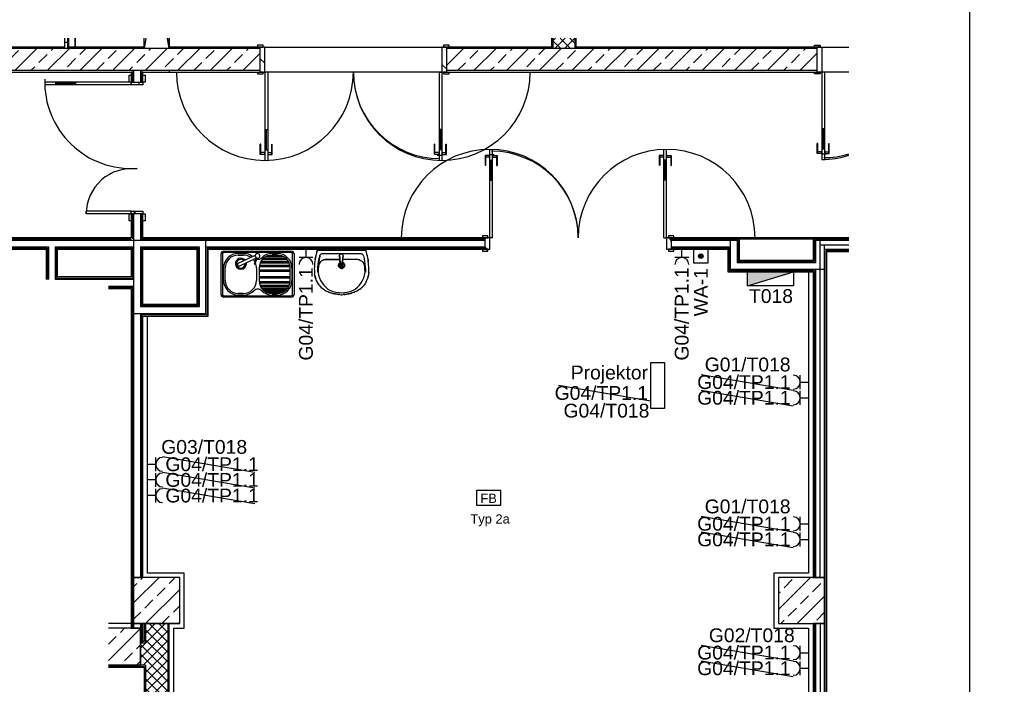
# Model space of a CAD drawing. Header units: millimetres. Extents: x 17842 to 101027, y -6186 to 35801.
# Tile 12 of 14: x 53664 to 64350, y -784 to 6433. Entities that reach past the tile are written whole.
import ezdxf

# ---------------------------------------------------------------- set-up
doc = ezdxf.new("R2010")
doc.units = ezdxf.units.MM
for name, color, linetype, lineweight in [('A-01$0$A-DOOR', 1, 'Continuous', 5), ('A-01$0$A-DOOR-FRAM', 1, 'Continuous', 5), ('Kanał', 30, 'Continuous', 30)]:
    doc.layers.add(name, color=color, linetype=linetype, lineweight=lineweight)
for name, color, linetype in [('Gniazda', 1, 'Continuous'), ('Oświetlenie', 5, 'Continuous'), ('TT-TR-L', 3, 'Continuous')]:
    doc.layers.add(name, color=color, linetype=linetype)
doc.styles.add('CMBiN-E-S-1007-01$0$Standard', font='arial.ttf')
doc.styles.get("Standard").update_dxf_attribs({"font": 'arial.ttf'})
doc.styles.add('XF-siła-000-05$0$ROMANS', font='ROMANS.SHX')
pattern_1 = [(45, (0, 0), (-176.776, 176.776), []), (45, (176.78, 0), (-176.776, 176.776), [125, -62.5])]
pattern_2 = [(45, (0, 0), (-53.03301, 53.03301), []), (135, (0, 0), (-53.03301, -53.03301), [])]
pattern_3 = [(108.435, (99.06, 1e-11), (-381.00075, 761.99916), [144.579, -1060.248]), (139.399, (53.34, 137.16), (-2286.00951, 1904.988332), [70.253, -3442.394]), (136.848, (381, 182.88), (-5715.0361357, 5333.9611315), [167.12, -8188.863]), (109.983, (259.08, 297.18), (-1142.994419, 3048.002439), [89.19, -4370.301]), (90, (228.6, 1e-11), (-381, 381), [76.2, -304.8]), (118.443, (228.6, 76.2), (2667.0058317, -4952.9965568), [207.986, -10191.291]), (84.289, (129.54, 259.08), (-381.024388, -3428.996846), [76.58, -3752.423]), (129.806, (137.16, 335.28), (1524.01458, -1904.988895), [59.514, -2916.191])]
pattern_4 = [(108.435, (99.06, 2e-11), (-381.00075, 761.99916), [144.579, -1060.248]), (139.399, (53.34, 137.16), (-2286.00951, 1904.988332), [70.253, -3442.394]), (136.848, (381, 182.88), (-5715.0361357, 5333.9611315), [167.12, -8188.863]), (109.983, (259.08, 297.18), (-1142.994419, 3048.002439), [89.19, -4370.301]), (90, (228.6, 2e-11), (-381, 381), [76.2, -304.8]), (118.443, (228.6, 76.2), (2667.0058317, -4952.9965568), [207.986, -10191.291]), (84.289, (129.54, 259.08), (-381.024388, -3428.996846), [76.58, -3752.423]), (129.806, (137.16, 335.28), (1524.01458, -1904.988895), [59.514, -2916.191])]
pattern_5 = [(108.435, (99.06, 1e-11), (-381.00075, 761.99916), [144.579, -1060.248]), (139.399, (53.34, 137.16), (-2286.00951, 1904.988332), [70.253, -3442.394]), (136.848, (381, 182.88), (-5715.0361357, 5333.9611315), [167.12, -8188.863]), (109.983, (259.08, 297.18), (-1142.994419, 3048.002439), [89.19, -4370.301]), (90, (228.6, 1e-11), (-381, 381), [76.2, -304.8]), (118.443, (228.6, 76.2), (2667.0058317, -4952.9965568), [207.986, -10191.291]), (84.289, (129.54, 259.08), (-381.024388, -3428.996846), [76.58, -3752.423]), (129.806, (137.16, 335.28), (1524.01458, -1904.988895), [59.514, -2916.191])]

msp = doc.modelspace()

# ---------------------------------------------------------------- hatches: boundary and pattern name
h = msp.add_hatch()
h.set_pattern_fill('FP_104', color=256, angle=90, style=0, pattern_type=2)
h.set_pattern_definition([(180, (-7003, 54186.5), (-1e-11, -3000), [])])
h.paths.add_polyline_path([(54161, 6120), (54186, 6120), (54186, 7871), (54151, 7870), (54151, 6120), (54159, 6120)], flags=0)
h = msp.add_hatch()
h.set_pattern_fill('FP_1', color=256, style=0, pattern_type=2)
h.set_pattern_definition(pattern_1)
h.paths.add_polyline_path([(54283, 5880), (56275, 5880), (56275, 6120), (52353, 6120), (52353, 5880), (53997, 5880)])
h.paths.add_polyline_path([(51278, 5880), (51278, 6120), (50410, 6120), (50410, 5880), (50570, 5880)])
h = msp.add_hatch()
h.set_pattern_fill('FP_45', color=256, style=0, pattern_type=2)
h.set_pattern_definition(pattern_5)
h.paths.add_polyline_path([(58295, 5865), (58295, 6135), (58245, 6135), (58245, 5865)], flags=0)
h.paths.add_polyline_path([(56325, 5865), (56325, 6135), (56275, 6135), (56275, 5865)], flags=0)
h = msp.add_hatch()
h.set_pattern_fill('FP_42', color=256, angle=180, style=0, pattern_type=2)
h.set_pattern_definition([(108.435, (99.06, 2e-11), (-381.00075, 761.99916), [144.579, -1060.248]), (139.399, (53.34, 137.16), (-2286.00951, 1904.988332), [70.253, -3442.394]), (136.848, (381, 182.88), (-5715.0361357, 5333.9611315), [167.12, -8188.863]), (109.983, (259.08, 297.18), (-1142.994419, 3048.002439), [89.19, -4370.301]), (90, (228.6, 2e-11), (-381, 381), [76.2, -304.8]), (118.443, (228.6, 76.2), (2667.0058317, -4952.9965568), [207.986, -10191.291]), (84.289, (129.54, 259.08), (-381.024388, -3428.996846), [76.58, -3752.423]), (129.806, (137.16, 335.28), (1524.01458, -1904.988895), [59.514, -2916.191])])
h.paths.add_polyline_path([(64350, 5845), (64350, 5865), (64290, 5865), (64290, 5845)], flags=0)
h.paths.add_polyline_path([(62290, 5845), (62350, 5845), (62350, 5865), (62290, 5865)], flags=0)
h.paths.add_polyline_path([(62290, 6135), (62350, 6135), (62350, 6155), (62290, 6155)], flags=0)
h.paths.add_polyline_path([(64320, 6135), (64350, 6135), (64350, 6155), (64290, 6155), (64290, 6135)], flags=0)
h = msp.add_hatch()
h.set_pattern_fill('FP_46', color=256, angle=270, style=0, pattern_type=2)
h.set_pattern_definition(pattern_4)
h.paths.add_polyline_path([(54976, 4325), (55000, 4325), (55000, 4355), (54875, 4355), (54875, 4325)], flags=0)
h.paths.add_polyline_path([(54934, 5725), (55000, 5725), (55000, 5755), (54875, 5755), (54875, 5725), (54900, 5725)], flags=0)
h = msp.add_hatch()
h.set_pattern_fill('FP_36', color=256, angle=180, style=0, pattern_type=2)
h.set_pattern_definition(pattern_3)
h.paths.add_polyline_path([(60705, 3920), (60765, 3920), (60765, 3940), (60705, 3940)], flags=0)
h.paths.add_polyline_path([(58685, 3920), (58745, 3920), (58745, 3940), (58685, 3940)], flags=0)
h.paths.add_polyline_path([(58685, 4065), (58745, 4065), (58745, 4085), (58685, 4085)], flags=0)
h.paths.add_polyline_path([(60705, 4065), (60765, 4065), (60765, 4085), (60705, 4085), (60705, 4066)], flags=0)
h = msp.add_hatch()
h.set_pattern_fill('FP_36', color=256, angle=180, style=0, pattern_type=2)
h.set_pattern_definition(pattern_3)
h.paths.add_polyline_path([(60685, 3940), (60735, 3940), (60735, 4065), (60685, 4065), (60685, 3965)], flags=0)
h.paths.add_polyline_path([(58765, 3940), (58765, 4065), (58715, 4065), (58715, 3940)], flags=0)
h = msp.add_hatch()
h.set_pattern_fill('FP_1', color=256, style=0, pattern_type=2)
h.set_pattern_definition(pattern_1)
h.paths.add_polyline_path([(54987, -125), (55400, -125), (55400, 375), (54900, 375), (54900, -125), (54979, -125)], flags=0)
h = msp.add_hatch()
h.set_pattern_fill('FP_1', color=256, style=0, pattern_type=2)
h.set_pattern_definition(pattern_1)
h.paths.add_polyline_path([(62275, -125), (62400, -125), (62400, 375), (61900, 375), (61900, -125)], flags=0)
h = msp.add_hatch()
h.set_pattern_fill('FP_13', color=256, style=0, pattern_type=2)
h.set_pattern_definition(pattern_2)
h.paths.add_polyline_path([(55030, -4149), (55270, -4140), (55270, -125), (55030, -125), (55030, -4134)], flags=0)
h = msp.add_hatch()
h.set_pattern_fill('FP_13', color=256, style=0, pattern_type=2)
h.set_pattern_definition(pattern_2)
h.paths.add_polyline_path([(55030, -575), (55030, -335), (54975, -335), (54975, -575), (55015, -575)], flags=0)
at = {"layer": 'A-01$0$A-DOOR'}
h = msp.add_hatch(dxfattribs=at)
h.set_pattern_fill('FP_45', color=256, style=0, pattern_type=2)
h.set_pattern_definition(pattern_5)
h.paths.add_polyline_path([(56245, 5845), (56305, 5845), (56305, 5865), (56245, 5865)], flags=0)
h.paths.add_polyline_path([(58325, 5845), (58325, 5865), (58265, 5865), (58265, 5845), (58295, 5845)], flags=0)
h.paths.add_polyline_path([(58295, 6135), (58325, 6135), (58325, 6155), (58265, 6155), (58265, 6135)], flags=0)
h.paths.add_polyline_path([(56245, 6135), (56305, 6135), (56305, 6155), (56245, 6155)], flags=0)
at = {"layer": 'A-01$0$A-DOOR-FRAM'}
h = msp.add_hatch(dxfattribs=at)
h.set_pattern_fill('FP_46', color=256, angle=270, style=0, pattern_type=2)
h.set_pattern_definition(pattern_4)
h.paths.add_polyline_path([(54850, 4249), (54875, 4249), (54875, 4325), (54850, 4325)], flags=0)
h.paths.add_polyline_path([(54875, 5755), (54875, 5831), (54850, 5831), (54850, 5755)], flags=0)
h = msp.add_hatch(dxfattribs=at)
h.set_pattern_fill('FP_46', color=256, angle=270, style=0, pattern_type=2)
h.set_pattern_definition(pattern_4)
h.paths.add_polyline_path([(55025, 4249), (55025, 4325), (55000, 4325), (55000, 4249)], flags=0)
h.paths.add_polyline_path([(55000, 5755), (55025, 5755), (55025, 5831), (55000, 5831)], flags=0)
at = {"layer": 'Oświetlenie'}
msp.add_hatch(color=256, dxfattribs=at).paths.add_polyline_path([(62063, 3694), (61563, 3694), (61563, 3544)])
at = {"layer": 'TT-TR-L', "transparency": 33554687}
h = msp.add_hatch(color=256, dxfattribs=at)
h.dxf.hatch_style = 1
edge = h.paths.add_edge_path()
edge.add_arc((61056, 3865), 25, 0, 360)

# ---------------------------------------------------------------- linework, layer by layer
for p, q in [((63977, -6186), (63977, 8664)), ((54151, 6233), (54151, 6120)), ((54186, 6120), (54186, 6233)), ((54192, 6135), (54192, 6233)), ((54192, 6233), (54192, 6135)), ((54266, 6135), (54266, 6233)), ((54266, 6233), (54266, 6135)), ((55015, 6120), (55015, 6233)), ((55015, 6120), (55015, 6233)), ((55032, 6233), (55015, 6120)), ((55285, 6120), (55268, 6233)), ((55285, 6120), (55285, 6233)), ((55285, 6233), (55285, 6120)), ((59435, 6233), (59435, 6135)), ((59450, 6233), (59450, 6120)), ((59690, 6233), (59690, 6120)), ((59705, 6135), (59705, 6233)), ((54151, 6135), (52353, 6135)), ((56275, 6120), (52353, 6120)), ((55015, 6135), (54186, 6135)), ((55285, 6120), (55015, 6120)), ((56275, 6135), (55285, 6135)), ((56305, 6155), (56245, 6155)), ((56245, 6155), (56245, 6135)), ((56275, 5865), (56275, 6135)), ((56275, 6135), (56305, 6135)), ((56325, 6135), (56275, 6135)), ((56305, 6135), (56305, 6155)), ((56325, 6135), (58245, 6135)), ((56325, 5865), (56325, 6135)), ((58295, 6135), (58245, 6135)), ((58245, 6135), (58245, 5865)), ((58325, 6155), (58265, 6155)), ((58265, 6155), (58265, 6135)), ((58265, 6135), (58295, 6135)), ((59450, 6135), (58295, 6135)), ((58295, 6135), (58295, 5865)), ((62320, 6120), (58295, 6120)), ((58325, 6135), (58325, 6155)), ((62320, 6135), (59690, 6135)), ((62290, 6155), (62350, 6155)), ((62290, 6135), (62290, 6155)), ((62320, 5865), (62320, 6135)), ((62350, 6135), (62320, 6135)), ((62320, 6135), (62370, 6135)), ((62350, 6155), (62350, 6135)), ((62370, 6135), (62661, 6135)), ((62370, 6135), (62370, 5865)), ((56275, 5880), (52353, 5880)), ((54900, 5880), (54900, 5755)), ((54975, 5880), (54975, 5755)), ((55285, 5880), (55285, 5865)), ((62320, 5880), (58295, 5880)), ((52353, 5865), (54875, 5865)), ((54850, 5831), (54875, 5831)), ((54850, 5755), (54850, 5831)), ((54875, 5865), (54875, 5755)), ((54900, 5865), (54875, 5865)), ((54887, 5865), (54887, 5755)), ((55000, 5865), (54975, 5865)), ((54987, 5865), (54987, 5755)), ((55000, 5865), (56275, 5865)), ((55000, 5755), (55000, 5865)), ((55000, 5831), (55025, 5831)), ((55025, 5831), (55025, 5755)), ((56245, 5865), (56245, 5845)), ((56245, 5845), (56305, 5845)), ((56305, 5865), (56275, 5865)), ((56275, 5865), (56325, 5865)), ((56305, 5845), (56305, 5865)), ((58245, 5865), (56325, 5865)), ((56325, 5865), (56325, 4905)), ((56355, 5865), (56325, 5865)), ((56355, 5865), (56355, 4905)), ((58215, 5865), (58215, 4905)), ((58215, 5865), (58245, 5865)), ((58245, 5865), (58245, 4905)), ((58245, 5865), (58295, 5865)), ((58295, 5865), (58265, 5865)), ((58265, 5865), (58265, 5845)), ((58265, 5845), (58325, 5845)), ((58295, 5865), (62320, 5865)), ((58325, 5845), (58325, 5865)), ((62290, 5845), (62290, 5865)), ((62350, 5845), (62290, 5845)), ((62320, 5865), (62350, 5865)), ((62370, 5865), (62320, 5865)), ((62350, 5865), (62350, 5845)), ((62370, 5865), (62370, 4915)), ((62400, 5865), (62370, 5865)), ((62661, 5865), (62370, 5865)), ((62400, 5865), (62400, 4915)), ((53935, 5755), (53935, 5725)), ((54875, 5755), (53935, 5755)), ((54875, 5725), (53935, 5725)), ((54051, 5755), (54051, 5725)), ((54270, 5740), (54051, 5740)), ((54270, 5755), (54270, 5725)), ((54875, 5755), (54850, 5755)), ((54875, 5755), (55000, 5755)), ((54875, 5755), (54875, 5725)), ((54875, 5725), (54875, 5755)), ((55000, 5725), (54875, 5725)), ((55000, 5755), (55000, 5725)), ((55025, 5755), (55000, 5755)), ((56325, 5240), (56355, 5240)), ((56340, 5240), (56340, 5021)), ((58245, 5240), (58215, 5240)), ((58230, 5240), (58230, 5021)), ((62370, 5250), (62400, 5250)), ((62385, 5250), (62385, 5031)), ((56280, 5080), (56275, 5080)), ((56275, 4970), (56275, 5080)), ((56280, 4970), (56280, 5080)), ((56400, 4970), (56400, 5080)), ((56405, 4970), (56405, 5080)), ((58170, 5080), (58165, 5080)), ((58165, 4970), (58165, 5080)), ((58170, 4970), (58170, 5080)), ((58290, 5080), (58295, 5080)), ((58290, 4970), (58290, 5080)), ((58295, 4970), (58295, 5080)), ((58765, 4065), (58765, 5025)), ((58795, 4065), (58795, 5025)), ((60655, 4065), (60655, 5025)), ((60685, 4065), (60685, 5025)), ((62325, 5090), (62320, 5090)), ((62320, 4980), (62320, 5090)), ((62325, 4980), (62325, 5090)), ((62370, 5031), (62400, 5031)), ((62445, 5090), (62450, 5090)), ((62445, 4980), (62445, 5090)), ((62450, 4980), (62450, 5090)), ((56322, 4970), (56275, 4970)), ((56322, 4990), (56280, 4990)), ((56325, 4998), (56322, 4998)), ((56322, 4998), (56322, 4963)), ((56325, 4963), (56322, 4963)), ((56325, 5021), (56355, 5021)), ((56355, 4998), (56358, 4998)), ((56355, 4963), (56358, 4963)), ((56358, 4998), (56358, 4963)), ((56358, 4990), (56400, 4990)), ((56358, 4970), (56405, 4970)), ((58212, 4970), (58165, 4970)), ((58212, 4990), (58170, 4990)), ((58195, 4963), (58212, 4963)), ((58215, 4998), (58212, 4998)), ((58212, 4998), (58212, 4963)), ((58245, 5021), (58215, 5021)), ((58225, 4963), (58248, 4963)), ((58245, 4998), (58248, 4998)), ((58248, 4998), (58248, 4963)), ((58248, 4990), (58290, 4990)), ((58248, 4970), (58295, 4970)), ((58762, 4960), (58715, 4960)), ((58715, 4960), (58715, 4850)), ((58720, 4960), (58720, 4850)), ((58762, 4940), (58720, 4940)), ((58785, 4967), (58762, 4967)), ((58762, 4932), (58762, 4967)), ((58765, 4932), (58762, 4932)), ((58795, 4932), (58798, 4932)), ((58815, 4967), (58798, 4967)), ((58798, 4932), (58798, 4967)), ((58798, 4960), (58845, 4960)), ((58798, 4940), (58840, 4940)), ((58840, 4960), (58840, 4850)), ((58845, 4960), (58845, 4850)), ((60652, 4960), (60605, 4960)), ((60605, 4960), (60605, 4850)), ((60610, 4960), (60610, 4850)), ((60652, 4940), (60610, 4940)), ((60655, 4967), (60652, 4967)), ((60652, 4932), (60652, 4967)), ((60655, 4932), (60652, 4932)), ((60685, 4967), (60688, 4967)), ((60685, 4932), (60688, 4932)), ((60688, 4932), (60688, 4967)), ((60688, 4960), (60735, 4960)), ((60688, 4940), (60730, 4940)), ((60730, 4960), (60730, 4850)), ((60735, 4960), (60735, 4850)), ((62367, 4980), (62320, 4980)), ((62367, 5000), (62325, 5000)), ((62370, 5008), (62367, 5008)), ((62367, 5008), (62367, 4973)), ((62390, 4973), (62367, 4973)), ((62400, 5008), (62403, 5008)), ((62403, 5008), (62403, 4973)), ((62403, 5000), (62445, 5000)), ((62403, 4980), (62450, 4980)), ((62420, 4973), (62403, 4973)), ((58720, 4850), (58715, 4850)), ((58765, 4909), (58795, 4909)), ((58780, 4690), (58780, 4909)), ((58840, 4850), (58845, 4850)), ((60685, 4909), (60655, 4909)), ((60670, 4690), (60670, 4909)), ((60730, 4850), (60735, 4850)), ((58765, 4690), (58795, 4690)), ((60685, 4690), (60655, 4690)), ((54875, 4355), (54385, 4355)), ((54385, 4325), (54385, 4355)), ((54875, 4325), (54385, 4325)), ((54850, 4325), (54875, 4325)), ((54850, 4249), (54850, 4325)), ((54875, 4325), (54875, 4355)), ((54875, 4355), (55000, 4355)), ((54875, 4325), (54875, 4355)), ((55000, 4325), (54875, 4325)), ((54875, 4325), (54875, 4065)), ((54887, 4325), (54887, 4052)), ((54900, 4325), (54900, -175)), ((54975, 4325), (54975, 4040)), ((54987, 4325), (54987, 4052)), ((55000, 4355), (55000, 4325)), ((55000, 4065), (55000, 4325)), ((55000, 4325), (55025, 4325)), ((55025, 4325), (55025, 4249)), ((54875, 4249), (54850, 4249)), ((55025, 4249), (55000, 4249)), ((54875, 4065), (50400, 4065)), ((58715, 4065), (55000, 4065)), ((58745, 4085), (58685, 4085)), ((58685, 4085), (58685, 4065)), ((58715, 3940), (58715, 4065)), ((58715, 4065), (58745, 4065)), ((58765, 4065), (58715, 4065)), ((58745, 4065), (58745, 4085)), ((58795, 4065), (58765, 4065)), ((58765, 3940), (58765, 4065)), ((60655, 4065), (60685, 4065)), ((60735, 4065), (60685, 4065)), ((60685, 4065), (60685, 3940)), ((60705, 4085), (60705, 4065)), ((60765, 4085), (60705, 4085)), ((60705, 4065), (60735, 4065)), ((61475, 4065), (60735, 4065)), ((60735, 4065), (60735, 3940)), ((60765, 4065), (60765, 4085)), ((61475, 4065), (61475, 4069)), ((61475, 4069), (62275, 4069)), ((61475, 3819), (61475, 4065)), ((62275, 4069), (62275, 4065)), ((62275, 4065), (62275, 3819)), ((62661, 4065), (62275, 4065)), ((50413, 4052), (54875, 4052)), ((50425, 4040), (58715, 4040)), ((50500, 3965), (53975, 3965)), ((53975, 3965), (53975, 3612)), ((54050, 3965), (54900, 3965)), ((54050, 3965), (54050, 3615)), ((54975, 3965), (55610, 3965)), ((54975, 3965), (54975, 3315)), ((54987, 4052), (58715, 4052)), ((55610, 3965), (55610, 3315)), ((55685, 3240), (55685, 4040)), ((55685, 3965), (58715, 3965)), ((60735, 4052), (61462, 4052)), ((60735, 4040), (61450, 4040)), ((60735, 3965), (61375, 3965)), ((61375, 4040), (61375, 3719)), ((61450, 4040), (61450, 3794)), ((61462, 4052), (61462, 3807)), ((61475, 4053), (62275, 4053)), ((62287, 4052), (62661, 4052)), ((62287, 4052), (62287, 3807)), ((62300, 4040), (62661, 4040)), ((62300, 4040), (62300, 3794)), ((62350, 375), (62350, 4040)), ((62350, 3990), (62661, 3990)), ((62400, -3682), (62400, 3990)), ((50513, 3952), (53962, 3952)), ((50525, 3940), (53950, 3940)), ((53950, 3940), (53950, 3612)), ((53962, 3952), (53962, 3612)), ((54062, 3952), (54887, 3952)), ((54062, 3952), (54062, 3628)), ((54075, 3940), (54875, 3940)), ((54075, 3640), (54075, 3940)), ((54875, 3940), (54875, 3640)), ((54887, 3952), (54887, 3628)), ((54987, 3952), (55598, 3952)), ((54987, 3952), (54987, 3328)), ((55000, 3940), (55585, 3940)), ((55000, 3340), (55000, 3940)), ((55585, 3940), (55585, 3340)), ((55598, 3952), (55598, 3328)), ((55697, 3952), (58715, 3952)), ((55697, 3952), (55697, 3228)), ((55710, 3215), (55710, 3940)), ((55710, 3940), (58715, 3940)), ((55849, 3450), (55849, 3890)), ((55864, 3890), (55864, 3450)), ((55879, 3920), (56611, 3920)), ((56611, 3905), (55879, 3905)), ((56035, 3895), (56093, 3895)), ((56035, 3877), (56093, 3877)), ((56221, 3873), (56039, 3789)), ((56537, 3854), (56325, 3854)), ((56511, 3868), (56351, 3868)), ((56402, 3895), (56460, 3895)), ((56460, 3877), (56402, 3877)), ((56626, 3450), (56626, 3890)), ((56641, 3890), (56641, 3450)), ((56870, 3829), (56873, 3849)), ((56873, 3849), (56877, 3868)), ((56882, 3888), (56877, 3868)), ((56887, 3907), (56882, 3888)), ((56887, 3907), (56892, 3926)), ((56917, 3839), (56920, 3853)), ((56923, 3868), (56920, 3853)), ((57080, 3926), (57054, 3926)), ((57084, 3923), (57084, 3926)), ((57134, 3870), (57135, 3876)), ((57135, 3863), (57134, 3870)), ((57134, 3870), (57134, 3870)), ((57134, 3870), (57135, 3865)), ((57134, 3870), (57135, 3864)), ((57135, 3865), (57134, 3870)), ((57135, 3864), (57134, 3870)), ((57134, 3870), (57134, 3868)), ((57134, 3870), (57134, 3868)), ((57134, 3868), (57134, 3870)), ((57134, 3870), (57134, 3867)), ((57134, 3870), (57134, 3867)), ((57134, 3870), (57134, 3866)), ((57134, 3867), (57134, 3870)), ((57134, 3866), (57134, 3870)), ((57134, 3870), (57135, 3865)), ((57134, 3870), (57134, 3867)), ((57134, 3870), (57135, 3865)), ((57134, 3868), (57134, 3870)), ((57134, 3870), (57134, 3870)), ((57134, 3868), (57135, 3865)), ((57134, 3868), (57135, 3865)), ((57134, 3867), (57135, 3863)), ((57134, 3866), (57135, 3863)), ((57134, 3866), (57135, 3863)), ((57135, 3876), (57137, 3880)), ((57135, 3863), (57135, 3876)), ((57135, 3865), (57135, 3863)), ((57135, 3865), (57135, 3863)), ((57135, 3865), (57135, 3863)), ((57135, 3865), (57135, 3863)), ((57135, 3864), (57135, 3863)), ((57135, 3864), (57135, 3863)), ((57136, 3854), (57135, 3863)), ((57136, 3868), (57136, 3854)), ((57136, 3854), (57137, 3846)), ((57137, 3880), (57140, 3885)), ((57137, 3859), (57137, 3846)), ((57138, 3838), (57138, 3850)), ((57144, 3888), (57140, 3885)), ((57144, 3888), (57149, 3890)), ((57154, 3890), (57149, 3890)), ((57154, 3890), (57159, 3890)), ((57164, 3888), (57159, 3890)), ((57164, 3888), (57168, 3885)), ((57171, 3880), (57168, 3885)), ((57172, 3854), (57170, 3850)), ((57173, 3876), (57171, 3880)), ((57171, 3859), (57173, 3863)), ((57172, 3854), (57171, 3846)), ((57172, 3868), (57174, 3870)), ((57173, 3863), (57172, 3854)), ((57174, 3870), (57173, 3876)), ((57173, 3863), (57174, 3870)), ((57174, 3870), (57173, 3865)), ((57174, 3870), (57173, 3864)), ((57173, 3865), (57174, 3870)), ((57173, 3864), (57174, 3870)), ((57173, 3865), (57174, 3870)), ((57173, 3865), (57174, 3870)), ((57173, 3863), (57174, 3870)), ((57174, 3868), (57173, 3865)), ((57173, 3865), (57174, 3868)), ((57174, 3867), (57173, 3863)), ((57173, 3863), (57174, 3866)), ((57174, 3866), (57173, 3863)), ((57173, 3865), (57173, 3863)), ((57173, 3865), (57173, 3863)), ((57173, 3863), (57173, 3865)), ((57173, 3865), (57173, 3863)), ((57173, 3864), (57173, 3863)), ((57173, 3864), (57173, 3863)), ((57174, 3870), (57174, 3870)), ((57174, 3867), (57174, 3870)), ((57174, 3867), (57174, 3870)), ((57174, 3866), (57174, 3870)), ((57174, 3866), (57174, 3870)), ((57174, 3867), (57174, 3870)), ((57174, 3867), (57174, 3870)), ((57174, 3868), (57174, 3870)), ((57174, 3868), (57174, 3870)), ((57174, 3868), (57174, 3870)), ((57174, 3870), (57174, 3870)), ((57230, 3926), (57230, 3923)), ((57428, 3907), (57422, 3926)), ((57437, 3868), (57433, 3888)), ((57441, 3849), (57437, 3868)), ((57445, 3829), (57441, 3849)), ((58685, 3940), (58685, 3920)), ((58685, 3920), (58745, 3920)), ((58745, 3940), (58715, 3940)), ((58715, 3940), (58765, 3940)), ((58745, 3920), (58745, 3940)), ((60685, 3940), (60735, 3940)), ((60705, 3940), (60705, 3920)), ((60735, 3940), (60705, 3940)), ((60705, 3920), (60765, 3920)), ((60735, 3952), (61363, 3952)), ((60735, 3940), (61350, 3940)), ((60765, 3920), (60765, 3940)), ((61350, 3940), (61350, 3694)), ((61363, 3952), (61363, 3707)), ((62400, 3940), (62661, 3940)), ((62413, 3927), (62661, 3927)), ((62413, 3927), (62413, 3707)), ((62425, -3665), (62425, 3915)), ((62425, 3915), (62661, 3915)), ((56052, 3762), (56233, 3846)), ((56231, 3845), (56211, 3789)), ((56220, 3785), (56241, 3843)), ((56599, 3750), (56263, 3750)), ((56597, 3764), (56265, 3764)), ((56589, 3790), (56272, 3790)), ((56583, 3804), (56279, 3804)), ((56570, 3824), (56292, 3824)), ((56558, 3837), (56304, 3837)), ((56862, 3750), (56861, 3730)), ((56863, 3770), (56862, 3750)), ((56865, 3790), (56863, 3770)), ((56867, 3809), (56865, 3790)), ((56870, 3829), (56867, 3809)), ((56905, 3750), (56904, 3735)), ((56907, 3764), (56905, 3750)), ((56908, 3779), (56907, 3764)), ((56910, 3794), (56908, 3779)), ((56912, 3809), (56910, 3794)), ((56915, 3824), (56912, 3809)), ((56917, 3839), (56915, 3824)), ((56964, 3826), (56950, 3820)), ((56950, 3820), (56952, 3821)), ((56964, 3826), (56979, 3828)), ((56979, 3828), (56994, 3829)), ((56994, 3829), (57009, 3830)), ((57009, 3830), (57024, 3830)), ((57024, 3830), (57038, 3830)), ((57038, 3830), (57053, 3830)), ((57053, 3830), (57068, 3830)), ((57068, 3830), (57083, 3830)), ((57083, 3830), (57098, 3830)), ((57098, 3830), (57113, 3830)), ((57113, 3830), (57127, 3830)), ((57125, 3774), (57124, 3766)), ((57125, 3757), (57124, 3766)), ((57125, 3774), (57128, 3782)), ((57126, 3774), (57125, 3766)), ((57126, 3757), (57125, 3766)), ((57128, 3749), (57125, 3757)), ((57126, 3774), (57129, 3782)), ((57129, 3749), (57126, 3757)), ((57139, 3830), (57127, 3830)), ((57128, 3782), (57133, 3788)), ((57133, 3743), (57128, 3749)), ((57129, 3782), (57134, 3788)), ((57134, 3743), (57129, 3749)), ((57134, 3789), (57140, 3795)), ((57134, 3788), (57141, 3793)), ((57135, 3772), (57134, 3766)), ((57134, 3766), (57135, 3759)), ((57134, 3743), (57141, 3738)), ((57140, 3737), (57134, 3742)), ((57135, 3772), (57137, 3777)), ((57135, 3759), (57137, 3754)), ((57138, 3838), (57137, 3846)), ((57137, 3777), (57141, 3782)), ((57141, 3749), (57137, 3754)), ((57138, 3835), (57138, 3842)), ((57138, 3841), (57138, 3833)), ((57138, 3833), (57138, 3841)), ((57138, 3832), (57138, 3840)), ((57138, 3840), (57138, 3833)), ((57138, 3839), (57138, 3835)), ((57139, 3830), (57138, 3838)), ((57138, 3835), (57139, 3827)), ((57138, 3833), (57139, 3824)), ((57139, 3824), (57138, 3833)), ((57138, 3832), (57139, 3824)), ((57138, 3832), (57139, 3824)), ((57139, 3841), (57139, 3830)), ((57139, 3835), (57139, 3827)), ((57139, 3835), (57139, 3827)), ((57139, 3831), (57139, 3824)), ((57139, 3831), (57139, 3823)), ((57139, 3830), (57140, 3821)), ((57139, 3830), (57139, 3821)), ((57139, 3830), (57139, 3823)), ((57139, 3828), (57139, 3820)), ((57139, 3828), (57139, 3821)), ((57139, 3827), (57139, 3820)), ((57139, 3827), (57140, 3819)), ((57139, 3827), (57139, 3818)), ((57139, 3824), (57140, 3815)), ((57139, 3824), (57140, 3815)), ((57140, 3815), (57139, 3824)), ((57140, 3832), (57140, 3821)), ((57142, 3813), (57140, 3821)), ((57140, 3810), (57140, 3819)), ((57140, 3810), (57140, 3819)), ((57140, 3805), (57140, 3815)), ((57140, 3805), (57140, 3815)), ((57140, 3805), (57140, 3814)), ((57141, 3802), (57140, 3810)), ((57140, 3810), (57141, 3802)), ((57140, 3805), (57141, 3795)), ((57140, 3805), (57141, 3795)), ((57141, 3795), (57140, 3805)), ((57142, 3813), (57141, 3823)), ((57141, 3802), (57142, 3794)), ((57141, 3802), (57141, 3793)), ((57142, 3786), (57141, 3795)), ((57142, 3786), (57141, 3795)), ((57142, 3786), (57141, 3795)), ((57142, 3783), (57141, 3782)), ((57145, 3745), (57141, 3749)), ((57143, 3804), (57142, 3813)), ((57142, 3785), (57142, 3794)), ((57142, 3794), (57142, 3785)), ((57142, 3776), (57142, 3786)), ((57142, 3776), (57142, 3786)), ((57143, 3777), (57142, 3785)), ((57142, 3785), (57142, 3776)), ((57142, 3776), (57143, 3766)), ((57142, 3776), (57143, 3766)), ((57143, 3804), (57144, 3795)), ((57143, 3769), (57143, 3777)), ((57143, 3777), (57143, 3768)), ((57143, 3769), (57144, 3760)), ((57143, 3767), (57144, 3757)), ((57143, 3767), (57144, 3757)), ((57143, 3766), (57144, 3757)), ((57145, 3786), (57144, 3795)), ((57145, 3755), (57144, 3760)), ((57145, 3752), (57144, 3757)), ((57145, 3789), (57145, 3787)), ((57145, 3787), (57145, 3789)), ((57145, 3786), (57145, 3787)), ((57146, 3777), (57145, 3786)), ((57146, 3779), (57145, 3786)), ((57149, 3752), (57145, 3755)), ((57149, 3749), (57145, 3752)), ((57151, 3743), (57145, 3745)), ((57146, 3777), (57147, 3768)), ((57146, 3777), (57146, 3773)), ((57146, 3775), (57147, 3768)), ((57147, 3766), (57147, 3768)), ((57148, 3764), (57147, 3766)), ((57148, 3764), (57150, 3763)), ((57154, 3751), (57149, 3752)), ((57149, 3752), (57154, 3751)), ((57154, 3747), (57149, 3749)), ((57152, 3762), (57150, 3763)), ((57154, 3747), (57150, 3748)), ((57157, 3742), (57151, 3743)), ((57154, 3761), (57152, 3762)), ((57154, 3761), (57156, 3762)), ((57159, 3752), (57154, 3751)), ((57159, 3752), (57154, 3751)), ((57154, 3751), (57154, 3747)), ((57154, 3747), (57159, 3749)), ((57158, 3748), (57154, 3747)), ((57158, 3763), (57156, 3762)), ((57157, 3742), (57163, 3743)), ((57158, 3763), (57160, 3764)), ((57159, 3752), (57163, 3755)), ((57159, 3749), (57163, 3752)), ((57161, 3766), (57160, 3764)), ((57162, 3777), (57161, 3768)), ((57161, 3766), (57162, 3777)), ((57161, 3768), (57162, 3775)), ((57161, 3766), (57161, 3768)), ((57162, 3780), (57163, 3788)), ((57162, 3780), (57163, 3787)), ((57162, 3777), (57163, 3787)), ((57162, 3777), (57163, 3786)), ((57162, 3777), (57162, 3779)), ((57163, 3786), (57164, 3795)), ((57164, 3793), (57163, 3786)), ((57163, 3755), (57164, 3760)), ((57164, 3757), (57163, 3752)), ((57169, 3745), (57163, 3743)), ((57165, 3769), (57164, 3760)), ((57165, 3767), (57164, 3757)), ((57165, 3767), (57164, 3757)), ((57167, 3813), (57165, 3804)), ((57165, 3804), (57167, 3813)), ((57165, 3776), (57166, 3786)), ((57165, 3776), (57166, 3786)), ((57165, 3777), (57166, 3785)), ((57165, 3777), (57165, 3769)), ((57165, 3767), (57165, 3777)), ((57165, 3767), (57165, 3776)), ((57166, 3813), (57168, 3821)), ((57167, 3802), (57166, 3794)), ((57166, 3786), (57167, 3796)), ((57166, 3786), (57167, 3796)), ((57166, 3785), (57166, 3794)), ((57166, 3787), (57169, 3786)), ((57169, 3830), (57167, 3823)), ((57167, 3813), (57168, 3821)), ((57167, 3806), (57168, 3815)), ((57167, 3806), (57168, 3815)), ((57168, 3815), (57167, 3806)), ((57168, 3810), (57167, 3802)), ((57167, 3796), (57167, 3805)), ((57167, 3805), (57167, 3796)), ((57167, 3805), (57167, 3796)), ((57174, 3795), (57167, 3797)), ((57167, 3796), (57173, 3793)), ((57170, 3838), (57168, 3832)), ((57169, 3830), (57168, 3821)), ((57169, 3827), (57168, 3819)), ((57169, 3824), (57168, 3815)), ((57169, 3824), (57168, 3815)), ((57169, 3824), (57168, 3815)), ((57168, 3810), (57168, 3819)), ((57169, 3841), (57171, 3846)), ((57170, 3838), (57169, 3830)), ((57170, 3835), (57169, 3827)), ((57169, 3830), (57172, 3830)), ((57169, 3827), (57169, 3824)), ((57169, 3827), (57169, 3824)), ((57169, 3827), (57169, 3824)), ((57169, 3786), (57174, 3782)), ((57169, 3745), (57174, 3749)), ((57170, 3838), (57171, 3846)), ((57170, 3838), (57171, 3846)), ((57170, 3837), (57170, 3835)), ((57187, 3830), (57172, 3830)), ((57180, 3788), (57173, 3793)), ((57180, 3743), (57173, 3738)), ((57174, 3795), (57181, 3789)), ((57178, 3777), (57174, 3782)), ((57174, 3749), (57178, 3754)), ((57181, 3742), (57174, 3737)), ((57178, 3777), (57180, 3772)), ((57180, 3759), (57178, 3754)), ((57185, 3782), (57180, 3788)), ((57180, 3772), (57181, 3766)), ((57181, 3766), (57180, 3759)), ((57185, 3749), (57180, 3743)), ((57186, 3782), (57181, 3789)), ((57181, 3742), (57186, 3749)), ((57185, 3782), (57188, 3774)), ((57185, 3749), (57188, 3757)), ((57186, 3782), (57189, 3774)), ((57186, 3749), (57189, 3757)), ((57202, 3830), (57187, 3830)), ((57188, 3774), (57189, 3766)), ((57188, 3757), (57189, 3766)), ((57189, 3774), (57191, 3766)), ((57191, 3766), (57189, 3757)), ((57217, 3830), (57202, 3830)), ((57231, 3830), (57217, 3830)), ((57246, 3830), (57231, 3830)), ((57261, 3830), (57246, 3830)), ((57276, 3830), (57261, 3830)), ((57291, 3830), (57276, 3830)), ((57306, 3830), (57291, 3830)), ((57321, 3829), (57306, 3830)), ((57335, 3828), (57321, 3829)), ((57350, 3826), (57335, 3828)), ((57350, 3826), (57364, 3820)), ((57362, 3821), (57364, 3820)), ((57445, 3829), (57447, 3809)), ((57450, 3790), (57447, 3809)), ((57451, 3770), (57450, 3790)), ((57452, 3750), (57451, 3770)), ((57453, 3730), (57452, 3750)), ((62300, 3794), (61450, 3794)), ((62287, 3807), (61462, 3807)), ((62275, 3819), (61475, 3819)), ((54875, 3640), (54075, 3640)), ((55877, 3601), (55877, 3737)), ((55895, 3601), (55895, 3737)), ((56233, 3737), (56233, 3601)), ((56262, 3737), (56262, 3601)), ((56600, 3712), (56262, 3712)), ((56600, 3698), (56262, 3698)), ((56600, 3640), (56262, 3640)), ((56600, 3601), (56600, 3737)), ((56618, 3737), (56618, 3601)), ((56861, 3730), (56862, 3710)), ((56862, 3710), (56862, 3690)), ((56862, 3690), (56863, 3672)), ((56867, 3655), (56863, 3672)), ((56871, 3638), (56867, 3655)), ((56876, 3621), (56871, 3638)), ((56902, 3690), (56903, 3705)), ((56904, 3735), (56903, 3720)), ((56903, 3720), (56903, 3705)), ((57148, 3733), (57140, 3737)), ((57149, 3734), (57141, 3738)), ((57157, 3733), (57149, 3734)), ((57157, 3732), (57149, 3733)), ((57157, 3733), (57166, 3734)), ((57157, 3732), (57166, 3733)), ((57173, 3738), (57166, 3734)), ((57174, 3737), (57166, 3733)), ((57415, 3690), (57415, 3690)), ((57443, 3638), (57438, 3621)), ((57448, 3655), (57443, 3638)), ((57451, 3672), (57448, 3655)), ((57452, 3690), (57451, 3672)), ((57452, 3690), (57453, 3710)), ((57453, 3710), (57453, 3730)), ((61350, 3694), (62275, 3694)), ((62287, 3707), (61363, 3707)), ((62400, 3719), (61375, 3719)), ((62275, 3694), (62275, 375)), ((62287, 3707), (62287, 375)), ((62300, 3719), (62300, 375)), ((62413, 3707), (62413, -3666)), ((54050, 3615), (54900, 3615)), ((54062, 3628), (54887, 3628)), ((54628, 3540), (54900, 3540)), ((54628, 3528), (54887, 3528)), ((54887, 3528), (54887, -175)), ((56600, 3626), (56262, 3626)), ((56599, 3588), (56263, 3588)), ((56597, 3574), (56265, 3574)), ((56589, 3548), (56272, 3548)), ((56583, 3534), (56279, 3534)), ((56883, 3604), (56876, 3621)), ((56883, 3604), (56890, 3588)), ((56890, 3588), (56899, 3573)), ((56909, 3558), (56899, 3573)), ((56919, 3544), (56909, 3558)), ((56931, 3531), (56919, 3544)), ((56924, 3540), (56927, 3536)), ((56944, 3519), (56931, 3531)), ((57383, 3531), (57370, 3519)), ((57395, 3544), (57383, 3531)), ((57406, 3558), (57395, 3544)), ((57415, 3573), (57406, 3558)), ((57424, 3588), (57415, 3573)), ((57424, 3588), (57432, 3604)), ((57432, 3604), (57438, 3621)), ((54628, 3515), (54875, 3515)), ((54875, 3515), (54875, -175)), ((55879, 3435), (56611, 3435)), ((56611, 3420), (55879, 3420)), ((56093, 3461), (56035, 3461)), ((56093, 3443), (56035, 3443)), ((56570, 3514), (56292, 3514)), ((56558, 3501), (56304, 3501)), ((56537, 3484), (56325, 3484)), ((56511, 3470), (56351, 3470)), ((56402, 3461), (56460, 3461)), ((56460, 3443), (56402, 3443)), ((56958, 3508), (56944, 3519)), ((56972, 3498), (56958, 3508)), ((56972, 3498), (56987, 3489)), ((56987, 3489), (57003, 3481)), ((57019, 3474), (57003, 3481)), ((57036, 3468), (57019, 3474)), ((57053, 3463), (57036, 3468)), ((57070, 3458), (57053, 3463)), ((57087, 3455), (57070, 3458)), ((57105, 3452), (57087, 3455)), ((57122, 3450), (57105, 3452)), ((57140, 3448), (57122, 3450)), ((57140, 3448), (57157, 3447)), ((57157, 3447), (57175, 3448)), ((57192, 3450), (57175, 3448)), ((57210, 3452), (57192, 3450)), ((57227, 3455), (57210, 3452)), ((57245, 3458), (57227, 3455)), ((57262, 3463), (57245, 3458)), ((57279, 3468), (57262, 3463)), ((57295, 3474), (57279, 3468)), ((57311, 3481), (57295, 3474)), ((57327, 3489), (57311, 3481)), ((57327, 3489), (57342, 3498)), ((57342, 3498), (57357, 3508)), ((57345, 3501), (57349, 3503)), ((57357, 3508), (57370, 3519)), ((57363, 3513), (57365, 3516)), ((55610, 3315), (54975, 3315)), ((55598, 3328), (54987, 3328)), ((55585, 3340), (55000, 3340)), ((55685, 3240), (54900, 3240)), ((54975, 3240), (54975, 375)), ((54987, 3228), (54987, 375)), ((55697, 3228), (54987, 3228)), ((55000, 375), (55000, 3215)), ((55000, 3215), (55710, 3215)), ((54900, 375), (55000, 375)), ((54900, 375), (54900, -125)), ((54975, 375), (54900, 375)), ((54987, 375), (54975, 375)), ((55000, 375), (54987, 375)), ((55400, 375), (55000, 375)), ((55400, -125), (55400, 375)), ((62275, 375), (61900, 375)), ((61900, 375), (61900, -125)), ((62287, 375), (62275, 375)), ((62275, 375), (62400, 375)), ((62300, 375), (62287, 375)), ((62350, 375), (62300, 375)), ((62400, 375), (62350, 375)), ((62400, -125), (62400, 375)), ((55400, -125), (54628, -125)), ((54875, -175), (54628, -175)), ((54875, -175), (54975, -175)), ((54887, -175), (54875, -175)), ((54900, -175), (54887, -175)), ((55000, -125), (54900, -125)), ((54900, -125), (54975, -125)), ((54975, -175), (54900, -175)), ((54975, -125), (54975, -175)), ((54975, -125), (54987, -125)), ((54975, -175), (54975, -320)), ((54975, -320), (54975, -175)), ((54987, -125), (54987, -320)), ((54987, -125), (55000, -125)), ((55000, -320), (55000, -125)), ((55000, -125), (55400, -125)), ((55285, -125), (55015, -125)), ((55015, -125), (55015, -320)), ((55030, -125), (55030, -335)), ((55270, -125), (55270, -4140)), ((55285, -4124), (55285, -125)), ((61900, -125), (62275, -125)), ((62275, -125), (62287, -125)), ((62275, -125), (62275, -3678)), ((62400, -125), (62275, -125)), ((62287, -125), (62300, -125)), ((62287, -125), (62287, -3677)), ((62300, -125), (62350, -125)), ((62300, -125), (62300, -3691)), ((62350, -125), (62400, -125)), ((62350, -125), (62350, -3686)), ((54975, -320), (55000, -320)), ((54975, -335), (54975, -320)), ((54975, -320), (54975, -575)), ((55015, -320), (55000, -320)), ((54975, -575), (54975, -335)), ((55030, -335), (54975, -335)), ((54628, -575), (54975, -575)), ((55030, -575), (54628, -575)), ((54628, -590), (55015, -590)), ((55015, -600), (54628, -600)), ((55015, -590), (55015, -4063)), ((55030, -575), (55030, -4134))]:
    msp.add_line(p, q)
at = {"linetype": 'Continuous'}
for p, q in [((59450, 6205), (59478, 6233)), ((59535, 6120), (59450, 6205)), ((59471, 6120), (59584, 6233)), ((59641, 6120), (59528, 6233)), ((59577, 6120), (59690, 6233)), ((59690, 6177), (59634, 6233)), ((55030, 5886), (55264, 6120)), ((55066, 6099), (55087, 6120)), ((58295, 5935), (58480, 6120)), ((58295, 6111), (58304, 6120)), ((58548, 6011), (58636, 6099)), ((58594, 5880), (58834, 6120)), ((58947, 5880), (59187, 6120)), ((58990, 6099), (59011, 6120)), ((59299, 6055), (59364, 6120)), ((59301, 5880), (59541, 6120)), ((59608, 6011), (59697, 6099)), ((59655, 5880), (59895, 6120)), ((59683, 6120), (59690, 6127)), ((60008, 5880), (60248, 6120)), ((60050, 6099), (60071, 6120)), ((60360, 6055), (60425, 6120)), ((60362, 5880), (60602, 6120)), ((60669, 6011), (60757, 6099)), ((60715, 5880), (60955, 6120)), ((61069, 5880), (61309, 6120)), ((61111, 6099), (61132, 6120)), ((61420, 6055), (61486, 6120)), ((61422, 5880), (61662, 6120)), ((61730, 6011), (61818, 6099)), ((61776, 5880), (62016, 6120)), ((62172, 6099), (62193, 6120)), ((58857, 5966), (58945, 6055)), ((59166, 5922), (59255, 6011)), ((59918, 5966), (60006, 6055)), ((60227, 5922), (60315, 6011)), ((60978, 5966), (61067, 6055)), ((61288, 5922), (61376, 6011)), ((62039, 5966), (62127, 6055)), ((62129, 5880), (62320, 6071)), ((55243, 5922), (55270, 5949)), ((58417, 5880), (58503, 5966)), ((58771, 5880), (58813, 5922)), ((59478, 5880), (59564, 5966)), ((59831, 5880), (59873, 5922)), ((60538, 5880), (60625, 5966)), ((60892, 5880), (60934, 5922)), ((61599, 5880), (61685, 5966)), ((61953, 5880), (61995, 5922)), ((54628, -526), (54975, -179)), ((54756, -221), (54802, -175)), ((54628, -349), (54712, -265)), ((54933, -398), (54975, -356)), ((54801, -530), (54889, -442)), ((54933, -575), (54975, -533)), ((54756, -575), (54756, -574))]:
    msp.add_line(p, q, dxfattribs=at)
for points in [[(56892, 3926), (56887, 3907), (56882, 3888), (56877, 3868), (56873, 3849), (56870, 3829), (56867, 3809), (56865, 3790), (56863, 3770), (56862, 3750), (56861, 3730), (56862, 3710), (56862, 3690), (56862, 3687)], [(57422, 3926), (57157, 3926), (56892, 3926)], [(57054, 3926), (57032, 3926), (57010, 3926), (56989, 3926), (56970, 3926), (56952, 3926), (56936, 3926), (56922, 3926), (56911, 3926), (56902, 3926), (56896, 3926), (56893, 3926)], [(56899, 3690), (56899, 3720), (56901, 3750), (56904, 3779), (56908, 3809), (56913, 3839), (56920, 3868), (56922, 3875), (56926, 3881), (56931, 3887), (56937, 3891), (56943, 3893), (56951, 3895), (57157, 3895), (57364, 3895), (57371, 3893), (57378, 3891), (57384, 3887), (57389, 3881), (57392, 3875), (57395, 3868), (57401, 3839), (57406, 3809), (57410, 3779), (57413, 3750), (57415, 3720), (57415, 3690)], [(57225, 3926), (57157, 3926), (57081, 3926)], [(57171, 3846), (57172, 3854), (57173, 3863)], [(57422, 3926), (57419, 3926), (57412, 3926), (57404, 3926), (57392, 3926), (57378, 3926), (57362, 3926), (57345, 3926), (57325, 3926), (57304, 3926), (57283, 3926), (57260, 3926), (57226, 3926)], [(57452, 3687), (57452, 3690), (57453, 3710), (57453, 3730), (57452, 3750), (57451, 3770), (57450, 3790), (57447, 3809), (57445, 3829), (57441, 3849), (57437, 3868), (57433, 3888), (57428, 3907), (57422, 3926)], [(57139, 3830), (57128, 3830), (57098, 3830), (57068, 3830), (57042, 3830), (57009, 3829), (56979, 3828), (56950, 3820), (56927, 3803), (56911, 3778), (56906, 3749), (56904, 3719), (56902, 3690), (56908, 3659), (56917, 3630), (56930, 3602), (56946, 3575), (56964, 3550), (56985, 3527), (57009, 3508), (57036, 3493), (57066, 3483), (57096, 3476), (57126, 3471), (57157, 3468), (57188, 3471), (57219, 3476), (57249, 3483), (57278, 3493), (57305, 3508), (57330, 3527), (57351, 3550), (57369, 3575), (57385, 3602), (57397, 3630), (57407, 3659), (57412, 3690), (57411, 3719), (57408, 3749), (57403, 3778), (57388, 3803), (57364, 3820), (57335, 3828), (57305, 3829), (57272, 3830), (57246, 3830), (57217, 3830), (57186, 3830), (57169, 3830)], [(57167, 3797), (57174, 3795), (57181, 3789), (57186, 3782), (57189, 3774), (57191, 3766), (57189, 3757), (57186, 3749), (57181, 3742), (57174, 3737), (57166, 3733), (57157, 3732), (57149, 3733), (57140, 3737), (57134, 3742), (57128, 3749), (57125, 3757), (57124, 3766)], [(57124, 3766), (57125, 3774), (57128, 3782), (57134, 3789), (57140, 3795)], [(57139, 3836), (57139, 3827), (57140, 3819), (57141, 3802), (57142, 3794), (57142, 3785), (57143, 3777), (57144, 3760), (57145, 3755), (57149, 3752)], [(57139, 3830), (57140, 3821), (57143, 3804)], [(57154, 3751), (57154, 3747), (57149, 3749), (57145, 3752), (57144, 3757), (57143, 3766), (57142, 3776), (57142, 3786)], [(57145, 3787), (57145, 3779), (57147, 3768), (57147, 3766), (57148, 3764), (57150, 3763)], [(57158, 3748), (57154, 3747), (57150, 3748)], [(57151, 3762), (57152, 3762), (57154, 3761), (57156, 3762), (57158, 3763), (57160, 3764), (57161, 3766)], [(57167, 3796), (57166, 3786), (57165, 3776), (57165, 3767), (57164, 3757), (57163, 3752), (57159, 3749), (57154, 3747)], [(57166, 3785), (57165, 3777), (57165, 3769), (57164, 3760), (57163, 3755)], [(57165, 3804), (57167, 3813), (57168, 3821), (57170, 3838)], [(57166, 3785), (57166, 3794), (57167, 3802), (57168, 3810), (57169, 3827), (57170, 3835), (57170, 3837)], [(56866, 3658), (56867, 3655), (56876, 3621), (56879, 3616)], [(57436, 3616), (57438, 3621), (57448, 3655), (57448, 3658)], [(56888, 3594), (56890, 3588), (56894, 3582)], [(56906, 3564), (56909, 3558), (56912, 3555)], [(56929, 3534), (56931, 3531), (56939, 3524)], [(57375, 3524), (57383, 3531), (57388, 3537)], [(57403, 3555), (57406, 3558), (57409, 3564)], [(57421, 3582), (57424, 3588), (57426, 3594)], [(56953, 3512), (56958, 3508), (56961, 3506)], [(56984, 3491), (56987, 3489), (56992, 3487)], [(57015, 3476), (57019, 3474), (57025, 3472)], [(57047, 3464), (57053, 3463), (57060, 3461)], [(57080, 3457), (57087, 3455), (57100, 3453)], [(57109, 3452), (57122, 3450), (57127, 3449)], [(57152, 3447), (57157, 3447), (57162, 3447)], [(57187, 3449), (57192, 3450), (57205, 3452)], [(57214, 3453), (57227, 3455), (57235, 3457)], [(57254, 3461), (57262, 3463), (57267, 3464)], [(57290, 3472), (57295, 3474), (57300, 3476)], [(57323, 3487), (57327, 3489), (57331, 3491)], [(57353, 3506), (57357, 3508), (57359, 3511)]]:
    msp.add_lwpolyline(points)
for centre, radius, start, end in [((54875, 5757), 940, 178.1953, 273.8124), ((56325, 5865), 960, 180, 270), ((56325, 5865), 960, 270, 0), ((58225, 5865), 940, 180, 270), ((58245, 5865), 960, 180, 270), ((58245, 5865), 960, 270, 0), ((58765, 4065), 960, 90, 180), ((58765, 4065), 960, 0, 90), ((60685, 4065), 960, 90, 180), ((60685, 4065), 960, 0, 90), ((58785, 4065), 940, 0, 90), ((62370, 5865), 950, 270, 287.8363), ((62390, 5865), 930, 270, 286.9474), ((54875, 4325), 490, 82.6719, 180), ((55879, 3890), 30, 90, 180), ((55879, 3890), 15, 90, 180), ((56035, 3737), 158, 90, 180), ((56035, 3737), 140, 90, 180), ((56093, 3737), 158, 51.012, 90), ((56093, 3737), 140, 54.6662, 90), ((56245, 3868), 25, 115, 295), ((56245, 3868), 25, 295, 115), ((56248, 3891), 60, 259.9816, 315.1301), ((56402, 3737), 140, 90, 180), ((56402, 3737), 158, 90, 135.1301), ((56460, 3737), 158, 0, 90), ((56460, 3737), 140, 0, 90), ((56611, 3890), 30, 0, 90), ((56611, 3890), 15, 0, 90), ((56064, 3783), 59.9, 39.8768, 180), ((56064, 3783), 59.9, 180, 0), ((56064, 3783), 47.4, 43.9039, 180), ((56064, 3783), 47.4, 180, 0), ((56064, 3783), 47.4, 0, 7.032), ((56064, 3783), 59.9, 0, 10.85), ((56093, 3737), 140, 28.384, 41.2996), ((56248, 3891), 60, 240.4538, 250.3819), ((56093, 3737), 140, 0, 22.6451), ((56035, 3601), 158, 180, 270), ((56035, 3601), 140, 180, 270), ((56093, 3601), 140, 270, 0), ((56402, 3601), 140, 180, 270), ((56460, 3601), 140, 270, 0), ((56460, 3601), 158, 270, 0), ((55879, 3450), 30, 180, 270), ((55879, 3450), 15, 180, 270), ((56093, 3601), 158, 270, 315.1301), ((56248, 3447), 60, 44.8699, 135.1301), ((56402, 3601), 158, 224.8699, 270), ((56611, 3450), 30, 270, 0), ((56611, 3450), 15, 270, 0)]:
    msp.add_arc(centre, radius, start, end)
for centre, major_axis, ratio in [((56046, 3775), (-18.1, -8.5), 0.75), ((56215, 3787), (-2.52, -6.92), 0.679311)]:
    msp.add_ellipse(centre, major_axis=major_axis, ratio=ratio, start_param=4.712389, end_param=7.853982)
at = {"layer": 'Gniazda', "lineweight": 30}
for p, q in [((56846, 3850), (56696, 3850)), ((56771, 3850), (56771, 3940)), ((60925, 3850), (60775, 3850)), ((60850, 3850), (60850, 3940)), ((62135, 2422), (62135, 2572)), ((62135, 2497), (62225, 2497)), ((62135, 2252), (62135, 2402)), ((62135, 2327), (62225, 2327)), ((55140, 1605), (55050, 1605)), ((55140, 1530), (55140, 1680)), ((55140, 1360), (55140, 1510)), ((55140, 1435), (55050, 1435)), ((55140, 1190), (55140, 1340)), ((55140, 1265), (55050, 1265)), ((62135, 884), (62135, 1034)), ((62135, 959), (62225, 959)), ((62135, 714), (62135, 864)), ((62135, 789), (62225, 789)), ((62135, -515), (62135, -365)), ((62135, -440), (62225, -440)), ((62135, -685), (62135, -535)), ((62135, -610), (62225, -610))]:
    msp.add_line(p, q, dxfattribs=at)
at = {"layer": 'Gniazda', "linetype": 'Continuous'}
msp.add_lwpolyline([(58623, 1322), (58623, 1161), (58884, 1161), (58884, 1322)], close=True, dxfattribs=at)
at = {"layer": 'Gniazda', "lineweight": 30}
for centre, start, end in [((56771, 3775), 0, 180), ((60850, 3775), 0, 180), ((62060, 2497), 270, 90), ((62060, 2327), 270, 90), ((55215, 1605), 90, 270), ((55215, 1435), 90, 270), ((55215, 1265), 90, 270), ((62060, 959), 270, 90), ((62060, 789), 270, 90), ((62060, -440), 270, 90), ((62060, -610), 270, 90)]:
    msp.add_arc(centre, 75, start, end, dxfattribs=at)
at = {"layer": 'Kanał'}
for p, q in [((62225, 3694), (62225, 425)), ((62275, 3694), (62275, 375)), ((55000, 375), (55000, 3215)), ((55050, 425), (55050, 3215)), ((55400, 375), (55000, 375)), ((55450, 425), (55050, 425)), ((55400, -125), (55400, 375)), ((55450, -175), (55450, 425)), ((62225, 425), (61850, 425)), ((61850, 425), (61850, -175)), ((61900, 375), (61900, -125)), ((62275, 375), (61900, 375)), ((61900, 375), (61900, -125)), ((55285, -4124), (55285, -125)), ((55285, -125), (55400, -125)), ((55335, -4124), (55335, -175)), ((55335, -175), (55450, -175)), ((61850, -175), (62225, -175)), ((61900, -125), (62275, -125)), ((62225, -175), (62225, -3678)), ((62275, -125), (62275, -3678))]:
    msp.add_line(p, q, dxfattribs=at)
at = {"layer": 'Oświetlenie'}
msp.add_line((61563, 3544), (62063, 3694), dxfattribs=at)
at = {"layer": 'Oświetlenie', "lineweight": 30}
for p, q in [((61060, 2582), (62060, 2412)), ((59513, 2464), (60513, 2294)), ((61060, 2412), (62060, 2242)), ((55215, 1690), (56215, 1520)), ((55215, 1520), (56215, 1350)), ((55215, 1350), (56215, 1180)), ((61060, 1041), (62060, 871)), ((61060, 871), (62060, 701)), ((61060, -358), (62060, -528)), ((61060, -528), (62060, -698))]:
    msp.add_line(p, q, dxfattribs=at)
at = {"layer": 'Oświetlenie'}
for points in [[(61563, 3694), (62063, 3694), (62063, 3544), (61563, 3544)], [(60663, 2712), (60663, 2212), (60513, 2212), (60513, 2712)]]:
    msp.add_lwpolyline(points, close=True, dxfattribs=at)
at = {"layer": 'TT-TR-L'}
for p, q in [((60981, 3940), (61131, 3940)), ((60981, 3790), (60981, 3940)), ((61131, 3940), (61131, 3790)), ((61131, 3790), (60981, 3790))]:
    msp.add_line(p, q, dxfattribs=at)
msp.add_circle((61056, 3865), 25, dxfattribs=at)

# ---------------------------------------------------------------- texts
at = {"layer": 'Gniazda', "char_height": 150, "width": 6342.15, "attachment_point": 6, "rotation": 90}
for insert in [(56771, 3745), (60850, 3745)]:
    msp.add_mtext('G04/TP1.1', dxfattribs=dict(at, insert=insert))
at = {"layer": 'Gniazda', "char_height": 150, "width": 6342.15}
for s, insert, attachment_point in [('Projektor', (60483, 2579), 6), ('G04/TP1.1', (62030, 2497), 6), ('G04/TP1.1', (60483, 2379), 6), ('G04/TP1.1', (62030, 2327), 6), ('G04/TP1.1', (55245, 1605), 4), ('G04/TP1.1', (55245, 1435), 4), ('G04/TP1.1', (55245, 1265), 4), ('G04/TP1.1', (62030, 959), 6), ('G04/TP1.1', (62030, 789), 6), ('G04/TP1.1', (62030, -440), 6), ('G04/TP1.1', (62030, -610), 6)]:
    msp.add_mtext(s, dxfattribs=dict(at, insert=insert, attachment_point=attachment_point))
at = {"layer": 'Gniazda', "char_height": 100, "attachment_point": 5, "style": 'XF-siła-000-05$0$ROMANS'}
for s, insert, width in [('{\\fArial|b0|i0|c238|p34;FB}', (58753, 1236), 191.26), ('{\\fArial|b0|i0|c238|p34;Typ 2a}', (58769, 997), 599.57)]:
    msp.add_mtext(s, dxfattribs=dict(at, insert=insert, width=width))
at = {"layer": 'Oświetlenie', "insert": (61056, 3735), "char_height": 150, "width": 6342.15, "attachment_point": 6, "rotation": 90}
msp.add_mtext('WA-1', dxfattribs=at)
at = {"layer": 'Oświetlenie', "insert": (61579, 3507), "char_height": 150, "width": 673.82, "attachment_point": 1, "style": 'CMBiN-E-S-1007-01$0$Standard'}
msp.add_mtext('T018', dxfattribs=at)
at = {"layer": 'Oświetlenie', "char_height": 150, "width": 6342.15}
for s, insert, attachment_point in [('G01/T018', (62030, 2688), 6), ('G04/T018', (60498, 2187), 6), ('G03/T018', (55200, 1793), 4), ('G01/T018', (62030, 1147), 6), ('G02/T018', (62075, -252), 6)]:
    msp.add_mtext(s, dxfattribs=dict(at, insert=insert, attachment_point=attachment_point))

doc.saveas('drawing.dxf')
